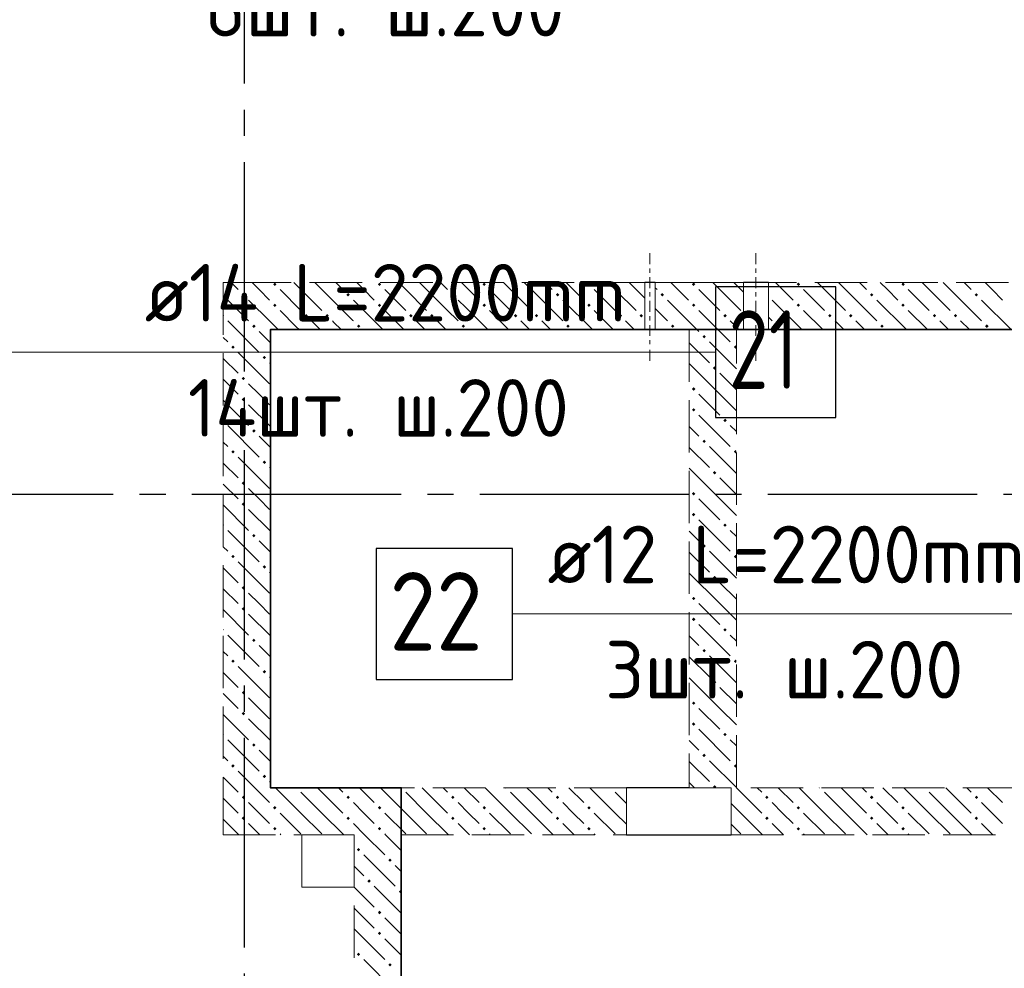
# Model space of a CAD drawing. Header units: millimetres. Extents: x 0 to 43617, y 0 to 59400.
# Tile 25 of 30: x 15466 to 19228, y 44440 to 48064. Entities that reach past the tile are written whole.
import ezdxf

# ---------------------------------------------------------------- set-up
doc = ezdxf.new("R2010")
doc.units = ezdxf.units.MM
doc.linetypes.add('______2', pattern=[270, 200, -70])
doc.linetypes.add('______5', pattern=[1100, 800, -100, 100, -100])
for name, color, linetype, lineweight in [('ДОП Верх по Х', 7, 'Continuous', 25), ('Макрос окна_ макрос двери', 7, 'Continuous', 18), ('Оси', 40, '______5', 18), ('Позиционная метка номер позиции', 7, 'Continuous', 13), ('Размерная выноска', 7, 'Continuous', 13)]:
    doc.layers.add(name, color=color, linetype=linetype, lineweight=lineweight)
doc.layers.add('ЖБ Перекрытие верхний уровень', color=7, linetype='Continuous', lineweight=25, true_color=0xe0e0ff)
doc.layers.add('ЖБ Стена верхний уровень', color=7, linetype='Continuous', lineweight=25, true_color=0x006e00)
doc.styles.add('ISOCPEUR', font='txt')

msp = doc.modelspace()

# ---------------------------------------------------------------- hatches: boundary and pattern name
at = {"layer": 'ЖБ Стена верхний уровень', "linetype": 'Continuous', "lineweight": 18, "transparency": 33554687}
for points in [[(16434.5, 47053.1), (16440.9, 47059.6), (16447.4, 47053.1), (16440.9, 47046.6)], [(16834.5, 47053.1), (16840.9, 47059.6), (16847.4, 47053.1), (16840.9, 47046.6)], [(17234.5, 47053.1), (17240.9, 47059.6), (17247.4, 47053.1), (17240.9, 47046.6)], [(17634.5, 47053.1), (17640.9, 47059.6), (17647.4, 47053.1), (17640.9, 47046.6)], [(18034.5, 47053.1), (18040.9, 47059.6), (18047.4, 47053.1), (18040.9, 47046.6)], [(18434.5, 47053.1), (18440.9, 47059.6), (18447.4, 47053.1), (18440.9, 47046.6)], [(18834.5, 47053.1), (18840.9, 47059.6), (18847.4, 47053.1), (18840.9, 47046.6)], [(16314.5, 47013.1), (16321, 47019.6), (16327.5, 47013.1), (16321, 47006.6)], [(16714.5, 47013.1), (16721, 47019.6), (16727.5, 47013.1), (16721, 47006.6)], [(17114.5, 47013.1), (17121, 47019.6), (17127.5, 47013.1), (17121, 47006.6)], [(17514.5, 47013.1), (17521, 47019.6), (17527.5, 47013.1), (17521, 47006.6)], [(17914.5, 47013.1), (17921, 47019.6), (17927.5, 47013.1), (17921, 47006.6)], [(18714.5, 47013.1), (18721, 47019.6), (18727.4, 47013.1), (18721, 47006.6)], [(19114.5, 47013.1), (19121, 47019.6), (19127.4, 47013.1), (19121, 47006.6)], [(18326.5, 47014.1), (18327.4, 47013.1), (18326.5, 47012.2)], [(16434.5, 46973.1), (16440.9, 46979.6), (16447.4, 46973.1), (16440.9, 46966.6)], [(16834.5, 46973.1), (16840.9, 46979.6), (16847.4, 46973.1), (16840.9, 46966.6)], [(17634.5, 46973.1), (17640.9, 46979.6), (17647.4, 46973.1), (17640.9, 46966.6)], [(18034.5, 46973.1), (18040.9, 46979.6), (18047.4, 46973.1), (18040.9, 46966.6)], [(18434.5, 46973.1), (18440.9, 46979.6), (18447.4, 46973.1), (18440.9, 46966.6)], [(18834.5, 46973.1), (18840.9, 46979.6), (18847.4, 46973.1), (18840.9, 46966.6)], [(16244, 46936.6), (16247.4, 46933.1), (16244, 46929.7)], [(16554.4, 46933.1), (16560.9, 46939.6), (16567.4, 46933.1), (16560.9, 46926.6)], [(16634.5, 46933.1), (16640.9, 46939.6), (16647.4, 46933.1), (16640.9, 46926.6)], [(16954.4, 46933.1), (16960.9, 46939.6), (16967.4, 46933.1), (16960.9, 46926.6)], [(17034.5, 46933.1), (17040.9, 46939.6), (17047.4, 46933.1), (17040.9, 46926.6)], [(17354.4, 46933.1), (17360.9, 46939.6), (17367.4, 46933.1), (17360.9, 46926.6)], [(17434.5, 46933.1), (17440.9, 46939.6), (17447.4, 46933.1), (17440.9, 46926.6)], [(17754.4, 46933.1), (17760.9, 46939.6), (17767.4, 46933.1), (17760.9, 46926.6)], [(17834.5, 46933.1), (17840.9, 46939.6), (17847.4, 46933.1), (17840.9, 46926.6)], [(18154.4, 46933.1), (18160.9, 46939.6), (18167.4, 46933.1), (18160.9, 46926.6)], [(18554.4, 46933.1), (18560.9, 46939.6), (18567.4, 46933.1), (18560.9, 46926.6)], [(18634.5, 46933.1), (18640.9, 46939.6), (18647.4, 46933.1), (18640.9, 46926.6)], [(18954.4, 46933.1), (18960.9, 46939.6), (18967.4, 46933.1), (18960.9, 46926.6)], [(19034.5, 46933.1), (19040.9, 46939.6), (19047.4, 46933.1), (19040.9, 46926.6)], [(16354.4, 46893.1), (16360.9, 46899.6), (16367.4, 46893.1), (16360.9, 46886.6)], [(16754.4, 46893.1), (16760.9, 46899.6), (16767.4, 46893.1), (16760.9, 46886.6)], [(17154.4, 46893.1), (17160.9, 46899.6), (17167.4, 46893.1), (17160.9, 46886.6)], [(17554.4, 46893.1), (17560.9, 46899.6), (17567.4, 46893.1), (17560.9, 46886.6)], [(17954.4, 46893.1), (17960.9, 46899.6), (17967.4, 46893.1), (17960.9, 46886.6)], [(18354.4, 46893.1), (18360.9, 46899.6), (18367.4, 46893.1), (18360.9, 46886.6)], [(18754.4, 46893.1), (18760.9, 46899.6), (18767.4, 46893.1), (18760.9, 46886.6)], [(19154.4, 46893.1), (19160.9, 46899.6), (19167.4, 46893.1), (19160.9, 46886.6)], [(18074.5, 46853.1), (18081, 46859.6), (18087.5, 46853.1), (18081, 46846.6)], [(16274.5, 46813.1), (16281, 46819.6), (16287.5, 46813.1), (16281, 46806.6)], [(18194.5, 46813.1), (18201, 46819.6), (18204, 46816.6), (18204, 46809.7), (18201, 46806.6)], [(16394.5, 46773.1), (16401, 46779.6), (16407.5, 46773.1), (16401, 46766.6)], [(18114.5, 46733.1), (18121, 46739.6), (18127.5, 46733.1), (18121, 46726.6)], [(16314.5, 46693.1), (16321, 46699.6), (16327.5, 46693.1), (16321, 46686.6)], [(18034.5, 46653.1), (18040.9, 46659.6), (18047.4, 46653.1), (18040.9, 46646.6)], [(16314.5, 46613.1), (16321, 46619.6), (16327.5, 46613.1), (16321, 46606.6)], [(18034.5, 46573.1), (18040.9, 46579.6), (18047.4, 46573.1), (18040.9, 46566.6)], [(16244, 46536.6), (16247.4, 46533.1), (16244, 46529.7)], [(18154.4, 46533.1), (18160.9, 46539.6), (18167.4, 46533.1), (18160.9, 46526.6)], [(16354.4, 46493.1), (16360.9, 46499.6), (16367.4, 46493.1), (16360.9, 46486.6)], [(18074.5, 46453.1), (18081, 46459.6), (18087.5, 46453.1), (18081, 46446.6)], [(16274.5, 46413.1), (16281, 46419.6), (16287.5, 46413.1), (16281, 46406.6)], [(18194.5, 46413.1), (18201, 46419.6), (18204, 46416.6), (18204, 46409.7), (18201, 46406.6)], [(16394.5, 46373.1), (16401, 46379.6), (16407.5, 46373.1), (16401, 46366.6)], [(18114.5, 46333.1), (18121, 46339.6), (18127.5, 46333.1), (18121, 46326.6)], [(16314.5, 46293.1), (16321, 46299.6), (16327.5, 46293.1), (16321, 46286.6)], [(18034.5, 46253.1), (18040.9, 46259.6), (18047.4, 46253.1), (18040.9, 46246.6)], [(16314.5, 46213.1), (16321, 46219.6), (16327.5, 46213.1), (16321, 46206.6)], [(18034.5, 46173.1), (18040.9, 46179.6), (18047.4, 46173.1), (18040.9, 46166.6)], [(16244, 46136.6), (16247.4, 46133.1), (16244, 46129.7)], [(18154.4, 46133.1), (18160.9, 46139.6), (18167.4, 46133.1), (18160.9, 46126.6)], [(16354.4, 46093.1), (16360.9, 46099.6), (16367.4, 46093.1), (16360.9, 46086.6)], [(18074.5, 46053.1), (18081, 46059.6), (18087.5, 46053.1), (18081, 46046.6)], [(16274.5, 46013.1), (16281, 46019.6), (16287.5, 46013.1), (16281, 46006.6)], [(18194.5, 46013.1), (18201, 46019.6), (18204, 46016.6), (18204, 46009.7), (18201, 46006.6)], [(16394.5, 45973.1), (16401, 45979.6), (16407.5, 45973.1), (16401, 45966.6)], [(18114.5, 45933.1), (18121, 45939.6), (18127.5, 45933.1), (18121, 45926.6)], [(16314.5, 45893.1), (16321, 45899.6), (16327.5, 45893.1), (16321, 45886.6)], [(18034.5, 45853.1), (18040.9, 45859.6), (18047.4, 45853.1), (18040.9, 45846.6)], [(16314.5, 45813.1), (16321, 45819.6), (16327.5, 45813.1), (16321, 45806.6)], [(18034.5, 45773.1), (18040.9, 45779.6), (18047.4, 45773.1), (18040.9, 45766.6)], [(18154.4, 45733.1), (18160.9, 45739.6), (18167.4, 45733.1), (18160.9, 45726.6)], [(16244, 45736.6), (16247.4, 45733.1), (16244, 45729.7)], [(16354.4, 45693.1), (16360.9, 45699.6), (16367.4, 45693.1), (16360.9, 45686.6)], [(18074.5, 45653.1), (18081, 45659.6), (18087.5, 45653.1), (18081, 45646.6)], [(16274.5, 45613.1), (16281, 45619.6), (16287.5, 45613.1), (16281, 45606.6)], [(18194.5, 45613.1), (18201, 45619.6), (18204, 45616.6), (18204, 45609.7), (18201, 45606.6)], [(16394.5, 45573.1), (16401, 45579.6), (16407.5, 45573.1), (16401, 45566.6)], [(18114.5, 45533.1), (18121, 45539.6), (18127.5, 45533.1), (18121, 45526.6)], [(16314.5, 45493.1), (16321, 45499.6), (16327.5, 45493.1), (16321, 45486.6)], [(18034.5, 45453.1), (18040.9, 45459.6), (18047.4, 45453.1), (18040.9, 45446.6)], [(16314.5, 45413.1), (16321, 45419.6), (16327.5, 45413.1), (16321, 45406.6)], [(18034.5, 45373.1), (18040.9, 45379.6), (18047.4, 45373.1), (18040.9, 45366.6)], [(16244, 45336.6), (16247.4, 45333.1), (16244, 45329.7)], [(18154.4, 45333.1), (18160.9, 45339.6), (18167.4, 45333.1), (18160.9, 45326.6)], [(16354.4, 45293.1), (16360.9, 45299.6), (16367.4, 45293.1), (16360.9, 45286.6)], [(18074.5, 45253.1), (18081, 45259.6), (18087.5, 45253.1), (18081, 45246.6)], [(16274.5, 45213.1), (16281, 45219.6), (16287.5, 45213.1), (16281, 45206.6)], [(18194.5, 45213.1), (18201, 45219.6), (18204, 45216.6), (18204, 45209.7), (18201, 45206.6)], [(16394.5, 45173.1), (16401, 45179.6), (16407.5, 45173.1), (16401, 45166.6)], [(18114.5, 45133.1), (18121, 45139.6), (18127.5, 45133.1), (18124.3, 45130), (18117.6, 45130)], [(16314.5, 45093.1), (16321, 45099.6), (16327.5, 45093.1), (16321, 45086.6)], [(16524.3, 45130), (16521, 45126.6), (16517.6, 45130)], [(16714.5, 45093.1), (16721, 45099.6), (16727.5, 45093.1), (16721, 45086.6)], [(16924.3, 45130), (16921, 45126.6), (16917.6, 45130)], [(17114.5, 45093.1), (17121, 45099.6), (17127.5, 45093.1), (17121, 45086.6)], [(17324.3, 45130), (17321, 45126.6), (17317.6, 45130)], [(17514.5, 45093.1), (17521, 45099.6), (17527.5, 45093.1), (17521, 45086.6)], [(17724.3, 45130), (17721, 45126.6), (17717.6, 45130)], [(18314.5, 45093.1), (18321, 45099.6), (18327.4, 45093.1), (18321, 45086.6)], [(18524.3, 45130), (18521, 45126.6), (18517.6, 45130)], [(18714.5, 45093.1), (18721, 45099.6), (18727.4, 45093.1), (18721, 45086.6)], [(18924.3, 45130), (18921, 45126.6), (18917.6, 45130)], [(19114.5, 45093.1), (19121, 45099.6), (19127.4, 45093.1), (19121, 45086.6)], [(16434.5, 45053.1), (16440.9, 45059.6), (16447.4, 45053.1), (16440.9, 45046.6)], [(16834.5, 45053.1), (16840.9, 45059.6), (16847.4, 45053.1), (16840.9, 45046.6)], [(17234.5, 45053.1), (17240.9, 45059.6), (17247.4, 45053.1), (17240.9, 45046.6)], [(17634.5, 45053.1), (17640.9, 45059.6), (17647.4, 45053.1), (17640.9, 45046.6)], [(18434.5, 45053.1), (18440.9, 45059.6), (18447.4, 45053.1), (18440.9, 45046.6)], [(18834.5, 45053.1), (18840.9, 45059.6), (18847.4, 45053.1), (18840.9, 45046.6)], [(16314.5, 45013.1), (16321, 45019.6), (16327.5, 45013.1), (16321, 45006.6)], [(16714.5, 45013.1), (16721, 45019.6), (16727.5, 45013.1), (16721, 45006.6)], [(17114.5, 45013.1), (17121, 45019.6), (17127.5, 45013.1), (17121, 45006.6)], [(17514.5, 45013.1), (17521, 45019.6), (17527.5, 45013.1), (17521, 45006.6)], [(18314.5, 45013.1), (18321, 45019.6), (18327.4, 45013.1), (18321, 45006.6)], [(18714.5, 45013.1), (18721, 45019.6), (18727.4, 45013.1), (18721, 45006.6)], [(19114.5, 45013.1), (19121, 45019.6), (19127.4, 45013.1), (19121, 45006.6)], [(16434.5, 44973.1), (16440.9, 44979.6), (16447.4, 44973.1), (16440.9, 44966.6)], [(16834.5, 44973.1), (16840.9, 44979.6), (16847.4, 44973.1), (16840.9, 44966.6)], [(17234.5, 44973.1), (17240.9, 44979.6), (17247.4, 44973.1), (17240.9, 44966.6)], [(17634.5, 44973.1), (17640.9, 44979.6), (17647.4, 44973.1), (17640.9, 44966.6)], [(18434.5, 44973.1), (18440.9, 44979.6), (18447.4, 44973.1), (18440.9, 44966.6)], [(18834.5, 44973.1), (18840.9, 44979.6), (18847.4, 44973.1), (18840.9, 44966.6)], [(16754.4, 44893.1), (16760.9, 44899.6), (16767.4, 44893.1), (16760.9, 44886.6)], [(16874.5, 44853.1), (16881, 44859.6), (16887.5, 44853.1), (16881, 44846.6)], [(16794.5, 44773.1), (16801, 44779.6), (16807.5, 44773.1), (16801, 44766.6)], [(16914.5, 44733.1), (16921, 44739.6), (16924, 44736.6), (16924, 44729.7), (16921, 44726.6)], [(16834.5, 44653.1), (16840.9, 44659.6), (16847.4, 44653.1), (16840.9, 44646.6)], [(16834.5, 44573.1), (16840.9, 44579.6), (16847.4, 44573.1), (16840.9, 44566.6)], [(16754.4, 44493.1), (16760.9, 44499.6), (16767.4, 44493.1), (16760.9, 44486.6)], [(16874.5, 44453.1), (16881, 44459.6), (16887.5, 44453.1), (16881, 44446.6)]]:
    msp.add_hatch(color=7, dxfattribs=at).paths.add_polyline_path(points, flags=16)
h = msp.add_hatch(color=7, dxfattribs=at)
h.paths.add_polyline_path([(17246.9, 46972.6), (17236.2, 46971.4), (17240.9, 46966.6)])
h.paths.add_polyline_path([(17234.5, 46973.1), (17240.9, 46979.6), (17247.4, 46973.1), (17246.9, 46972.6), (17236.2, 46971.4)], flags=16)

# ---------------------------------------------------------------- linework, layer by layer
at = {"layer": 'ДОП Верх по Х', "color": 7, "linetype": 'Continuous', "lineweight": 13, "transparency": 33554687}
for p, q in [((15924, 46793.6), (18032, 46793.6)), ((17462.7, 45793.6), (19548.7, 45793.6))]:
    msp.add_line(p, q, dxfattribs=at)
at = {"layer": 'ДОП Верх по Х', "color": 7, "linetype": 'Continuous', "lineweight": 25, "transparency": 33554687}
for points in [[(18124, 46543.6), (18584, 46543.6), (18584, 47043.6), (18124, 47043.6), (18124, 46543.6)], [(16828.7, 45543.6), (17348.7, 45543.6), (17348.7, 46043.6), (16828.7, 46043.6), (16828.7, 45543.6)]]:
    msp.add_lwpolyline(points, dxfattribs=at)
at = {"layer": 'ЖБ Перекрытие верхний уровень', "color": 7, "linetype": 'Continuous', "lineweight": 18, "transparency": 33554687}
for p, q in [((20864, 46880), (16424, 46880)), ((16424, 46880), (16424, 45130)), ((16424, 45130), (16924, 45130)), ((16924, 45130), (16924, 44950)), ((16744, 44950), (16544, 44950)), ((16544, 44950), (16544, 44750)), ((16744, 44750), (16744, 44950)), ((16924, 44950), (16924, 43755)), ((16544, 44750), (16744, 44750))]:
    msp.add_line(p, q, dxfattribs=at)
at = {"layer": 'ЖБ Стена верхний уровень', "color": 251, "linetype": '______2', "lineweight": 13, "true_color": 0x656565, "transparency": 33554687}
for p, q in [((16424, 47060), (16244, 47060)), ((16244, 47060), (16244, 45130)), ((17854, 47060), (16424, 47060)), ((17854, 47060), (17854, 46880)), ((17854, 47060), (17854, 46880)), ((17894, 46880), (17894, 47060)), ((17894, 46880), (17894, 47060)), ((18024, 47060), (17894, 47060)), ((18204, 47060), (18024, 47060)), ((18231.5, 47060), (18204, 47060)), ((18231.5, 47060), (18231.5, 46880)), ((18326.5, 46880), (18326.5, 47060)), ((20864, 47060), (18326.5, 47060)), ((16424, 46880), (17854, 46880)), ((16424, 45130), (16424, 46880)), ((17894, 46880), (18024, 46880)), ((18024, 46880), (18024, 45130)), ((18204, 46880), (18231.5, 46880)), ((18204, 45130), (18204, 46880)), ((18326.5, 46880), (20864, 46880)), ((16244, 45130), (16244, 44950)), ((17784, 45130), (16424, 45130)), ((17784, 45130), (17784, 44950)), ((18024, 45130), (18184, 45130)), ((18184, 44950), (18184, 45130)), ((20619, 45130), (18204, 45130)), ((16244, 44950), (16744, 44950)), ((16744, 44950), (16744, 42420)), ((16924, 43855), (16924, 44950)), ((16924, 44950), (17784, 44950)), ((18184, 44950), (20619, 44950))]:
    msp.add_line(p, q, dxfattribs=at)
at = {"layer": 'ЖБ Стена верхний уровень', "color": 9, "linetype": 'Continuous', "lineweight": 18, "true_color": 0xc7c7c7, "transparency": 33554687}
for p, q in [((16274.1, 47060), (16301, 47033.1)), ((16381, 47033.1), (16354.1, 47060)), ((16540.9, 47033.1), (16514.1, 47060)), ((16594.1, 47060), (16621, 47033.1)), ((16674.1, 47060), (16701, 47033.1)), ((16781, 47033.1), (16754.1, 47060)), ((16940.9, 47033.1), (16914.1, 47060)), ((16994.1, 47060), (17021, 47033.1)), ((17074.1, 47060), (17101, 47033.1)), ((17181, 47033.1), (17154.1, 47060)), ((17340.9, 47033.1), (17314.1, 47060)), ((17394.1, 47060), (17421, 47033.1)), ((17474.1, 47060), (17501, 47033.1)), ((17581, 47033.1), (17554.1, 47060)), ((17740.9, 47033.1), (17714.1, 47060)), ((18140.9, 47033.1), (18114.1, 47060)), ((18194.1, 47060), (18204, 47050.1)), ((18381, 47033.1), (18354.1, 47060)), ((18540.9, 47033.1), (18514.1, 47060)), ((18594.1, 47060), (18621, 47033.1)), ((18674.1, 47060), (18701, 47033.1)), ((18781, 47033.1), (18754.1, 47060)), ((18940.9, 47033.1), (18914.1, 47060)), ((18994.1, 47060), (19021, 47033.1)), ((19074.1, 47060), (19101, 47033.1)), ((19181, 47033.1), (19154.1, 47060)), ((16421, 46993.1), (16381, 47033.1)), ((16460.9, 47033.1), (16540.9, 46953.1)), ((16540.9, 47033.1), (16621, 46953.1)), ((16821, 46993.1), (16781, 47033.1)), ((16860.9, 47033.1), (16940.9, 46953.1)), ((16940.9, 47033.1), (17021, 46953.1)), ((17221, 46993.1), (17181, 47033.1)), ((17821, 47033.1), (17854, 47000.1)), ((17894, 47040.1), (17901, 47033.1)), ((18021, 46993.1), (17981, 47033.1)), ((18060.9, 47033.1), (18140.9, 46953.1)), ((18140.9, 47033.1), (18204, 46970.1)), ((18204, 47050.1), (18221, 47033.1)), ((18221, 47033.1), (18231.5, 47022.6)), ((18421, 46993.1), (18381, 47033.1)), ((18460.9, 47033.1), (18540.9, 46953.1)), ((18540.9, 47033.1), (18621, 46953.1)), ((18621, 47033.1), (18740.9, 46913.1)), ((18821, 46993.1), (18781, 47033.1)), ((18860.9, 47033.1), (18940.9, 46953.1)), ((18940.9, 47033.1), (19021, 46953.1)), ((19021, 47033.1), (19140.9, 46913.1)), ((19221, 46993.1), (19181, 47033.1)), ((16244, 47010.1), (16340.9, 46913.1)), ((16340.9, 46993.1), (16424, 46910.1)), ((17540.9, 46993.1), (17654.1, 46880)), ((17940.9, 46993.1), (18024, 46910.1)), ((18340.9, 46993.1), (18454.1, 46880)), ((18740.9, 46993.1), (18854.1, 46880)), ((19140.9, 46993.1), (19254.1, 46880)), ((17260.9, 46953.1), (17334.1, 46880)), ((17660.9, 46953.1), (17734.1, 46880)), ((17894, 46960.1), (17940.9, 46913.1)), ((18060.9, 46953.1), (18181, 46833.1)), ((18204, 46970.1), (18221, 46953.1)), ((18460.9, 46953.1), (18534.1, 46880)), ((18860.9, 46953.1), (18934.1, 46880)), ((16260.9, 46913.1), (16381, 46793.1)), ((17014.1, 46880), (16981, 46913.1)), ((17060.9, 46913.1), (17094.1, 46880)), ((17414.1, 46880), (17381, 46913.1)), ((17460.9, 46913.1), (17494.1, 46880)), ((17814.1, 46880), (17781, 46913.1)), ((18024, 46910.1), (18060.9, 46873.1)), ((18204, 46890.1), (18181, 46913.1)), ((18326.5, 46927.6), (18340.9, 46913.1)), ((18614.1, 46880), (18581, 46913.1)), ((18660.9, 46913.1), (18694.1, 46880)), ((19014.1, 46880), (18981, 46913.1)), ((19060.9, 46913.1), (19094.1, 46880)), ((16381, 46873.1), (16424, 46830.1)), ((17894, 46880.1), (17894.1, 46880)), ((16260.9, 46833.1), (16244, 46850.1)), ((18024, 46830.1), (18101, 46753.1)), ((18204, 46730.1), (18101, 46833.1)), ((16301, 46793.1), (16421, 46673.1)), ((16244, 46770.1), (16301, 46713.1)), ((16424, 46750.1), (16421, 46753.1)), ((18140.9, 46633.1), (18024, 46750.1)), ((16244, 46690.1), (16301, 46633.1)), ((18140.9, 46713.1), (18204, 46650.1)), ((16381, 46633.1), (16340.9, 46673.1)), ((16244, 46610.1), (16340.9, 46513.1)), ((16421, 46593.1), (16381, 46633.1)), ((18060.9, 46633.1), (18140.9, 46553.1)), ((18140.9, 46633.1), (18204, 46570.1)), ((16340.9, 46593.1), (16424, 46510.1)), ((18060.9, 46553.1), (18181, 46433.1)), ((16260.9, 46513.1), (16381, 46393.1)), ((18024, 46510.1), (18060.9, 46473.1)), ((18204, 46490.1), (18181, 46513.1)), ((16381, 46473.1), (16424, 46430.1)), ((16260.9, 46433.1), (16244, 46450.1)), ((18024, 46430.1), (18101, 46353.1)), ((18204, 46330.1), (18101, 46433.1)), ((16301, 46393.1), (16421, 46273.1)), ((16244, 46370.1), (16301, 46313.1)), ((16424, 46350.1), (16421, 46353.1)), ((18140.9, 46233.1), (18024, 46350.1)), ((18140.9, 46313.1), (18204, 46250.1)), ((16244, 46290.1), (16301, 46233.1)), ((16381, 46233.1), (16340.9, 46273.1)), ((16421, 46193.1), (16381, 46233.1)), ((18060.9, 46233.1), (18140.9, 46153.1)), ((18140.9, 46233.1), (18204, 46170.1)), ((16244, 46210.1), (16340.9, 46113.1)), ((16340.9, 46193.1), (16424, 46110.1)), ((18060.9, 46153.1), (18181, 46033.1)), ((16260.9, 46113.1), (16381, 45993.1)), ((18024, 46110.1), (18060.9, 46073.1)), ((18204, 46090.1), (18181, 46113.1)), ((16260.9, 46033.1), (16244, 46050.1)), ((16381, 46073.1), (16424, 46030.1)), ((18024, 46030.1), (18101, 45953.1)), ((18204, 45930.1), (18101, 46033.1)), ((16244, 45970.1), (16301, 45913.1)), ((16301, 45993.1), (16421, 45873.1)), ((16424, 45950.1), (16421, 45953.1)), ((18140.9, 45833.1), (18024, 45950.1)), ((16244, 45890.1), (16301, 45833.1)), ((18140.9, 45913.1), (18204, 45850.1)), ((16381, 45833.1), (16340.9, 45873.1)), ((16421, 45793.1), (16381, 45833.1)), ((18060.9, 45833.1), (18140.9, 45753.1)), ((18140.9, 45833.1), (18204, 45770.1)), ((16244, 45810.1), (16340.9, 45713.1)), ((16340.9, 45793.1), (16424, 45710.1)), ((18060.9, 45753.1), (18181, 45633.1)), ((16260.9, 45713.1), (16381, 45593.1)), ((18024, 45710.1), (18060.9, 45673.1)), ((18204, 45690.1), (18181, 45713.1)), ((16381, 45673.1), (16424, 45630.1)), ((16260.9, 45633.1), (16244, 45650.1)), ((18024, 45630.1), (18101, 45553.1)), ((18204, 45530.1), (18101, 45633.1)), ((16301, 45593.1), (16421, 45473.1)), ((16244, 45570.1), (16301, 45513.1)), ((16424, 45550.1), (16421, 45553.1)), ((18140.9, 45433.1), (18024, 45550.1)), ((18140.9, 45513.1), (18204, 45450.1)), ((16244, 45490.1), (16301, 45433.1)), ((16381, 45433.1), (16340.9, 45473.1)), ((16244, 45410.1), (16340.9, 45313.1)), ((16421, 45393.1), (16381, 45433.1)), ((18060.9, 45433.1), (18140.9, 45353.1)), ((18140.9, 45433.1), (18204, 45370.1)), ((16340.9, 45393.1), (16424, 45310.1)), ((18060.9, 45353.1), (18181, 45233.1)), ((16260.9, 45313.1), (16381, 45193.1)), ((18024, 45310.1), (18060.9, 45273.1)), ((18204, 45290.1), (18181, 45313.1)), ((16260.9, 45233.1), (16244, 45250.1)), ((16381, 45273.1), (16424, 45230.1)), ((18024, 45230.1), (18101, 45153.1)), ((18204, 45130.1), (18101, 45233.1)), ((16301, 45193.1), (16364.1, 45130)), ((16244, 45170.1), (16284.1, 45130)), ((16424, 45150.1), (16421, 45153.1)), ((18044.1, 45130), (18024, 45150.1)), ((16284.1, 45130), (16301, 45113.1)), ((16364.1, 45130), (16421, 45073.1)), ((16540.9, 45033.1), (16444.1, 45130)), ((16540.9, 45113.1), (16621, 45033.1)), ((16621, 45113.1), (16604.1, 45130)), ((16621, 45113.1), (16701, 45033.1)), ((16684.1, 45130), (16701, 45113.1)), ((16764.1, 45130), (16821, 45073.1)), ((16940.9, 45033.1), (16844.1, 45130)), ((16940.9, 45113.1), (17021, 45033.1)), ((17021, 45113.1), (17004.1, 45130)), ((17021, 45113.1), (17101, 45033.1)), ((17084.1, 45130), (17101, 45113.1)), ((17164.1, 45130), (17221, 45073.1)), ((17340.9, 45033.1), (17244.1, 45130)), ((17340.9, 45113.1), (17421, 45033.1)), ((17421, 45113.1), (17404.1, 45130)), ((17421, 45113.1), (17501, 45033.1)), ((17484.1, 45130), (17501, 45113.1)), ((17564.1, 45130), (17621, 45073.1)), ((17740.9, 45033.1), (17644.1, 45130)), ((17740.9, 45113.1), (17784, 45070.1)), ((18221, 45113.1), (18204.1, 45130)), ((18221, 45113.1), (18301, 45033.1)), ((18284.1, 45130), (18301, 45113.1)), ((18364.1, 45130), (18421, 45073.1)), ((18540.9, 45033.1), (18444.1, 45130)), ((18540.9, 45113.1), (18621, 45033.1)), ((18621, 45113.1), (18604.1, 45130)), ((18621, 45113.1), (18701, 45033.1)), ((18684.1, 45130), (18701, 45113.1)), ((18764.1, 45130), (18821, 45073.1)), ((18940.9, 45033.1), (18844.1, 45130)), ((18940.9, 45113.1), (19021, 45033.1)), ((19021, 45113.1), (19004.1, 45130)), ((19021, 45113.1), (19101, 45033.1)), ((19084.1, 45130), (19101, 45113.1)), ((19164.1, 45130), (19221, 45073.1)), ((16244, 45090.1), (16301, 45033.1)), ((16381, 45033.1), (16340.9, 45073.1)), ((16781, 45033.1), (16740.9, 45073.1)), ((17181, 45033.1), (17140.9, 45073.1)), ((17581, 45033.1), (17540.9, 45073.1)), ((18184, 45070.1), (18221, 45033.1)), ((18381, 45033.1), (18340.9, 45073.1)), ((18781, 45033.1), (18740.9, 45073.1)), ((19181, 45033.1), (19140.9, 45073.1)), ((16421, 44993.1), (16381, 45033.1)), ((16460.9, 45033.1), (16540.9, 44953.1)), ((16540.9, 45033.1), (16621, 44953.1)), ((16621, 45033.1), (16704.1, 44950)), ((16821, 44993.1), (16781, 45033.1)), ((16860.9, 45033.1), (16940.9, 44953.1)), ((16940.9, 45033.1), (17021, 44953.1)), ((17021, 45033.1), (17104.1, 44950)), ((17221, 44993.1), (17181, 45033.1)), ((17260.9, 45033.1), (17340.9, 44953.1)), ((17340.9, 45033.1), (17421, 44953.1)), ((17421, 45033.1), (17504.1, 44950)), ((17621, 44993.1), (17581, 45033.1)), ((17660.9, 45033.1), (17740.9, 44953.1)), ((17740.9, 45033.1), (17784, 44990.1)), ((18221, 45033.1), (18304.1, 44950)), ((18421, 44993.1), (18381, 45033.1)), ((18460.9, 45033.1), (18540.9, 44953.1)), ((18540.9, 45033.1), (18621, 44953.1)), ((18621, 45033.1), (18704.1, 44950)), ((18821, 44993.1), (18781, 45033.1)), ((18860.9, 45033.1), (18940.9, 44953.1)), ((18940.9, 45033.1), (19021, 44953.1)), ((19021, 45033.1), (19104.1, 44950)), ((19221, 44993.1), (19181, 45033.1)), ((16244, 45010.1), (16304.1, 44950)), ((16340.9, 44993.1), (16384.1, 44950)), ((16740.9, 44993.1), (16784.1, 44950)), ((17140.9, 44993.1), (17184.1, 44950)), ((17540.9, 44993.1), (17584.1, 44950)), ((18184, 44990.1), (18221, 44953.1)), ((18340.9, 44993.1), (18384.1, 44950)), ((18740.9, 44993.1), (18784.1, 44950)), ((19140.9, 44993.1), (19184.1, 44950)), ((16460.9, 44953.1), (16464.1, 44950)), ((16784.1, 44950), (16860.9, 44873.1)), ((16860.9, 44953.1), (16864.1, 44950)), ((16864.1, 44950), (16924, 44890.1)), ((17260.9, 44953.1), (17264.1, 44950)), ((17660.9, 44953.1), (17664.1, 44950)), ((18460.9, 44953.1), (18464.1, 44950)), ((18860.9, 44953.1), (18864.1, 44950)), ((16781, 44873.1), (16901, 44753.1)), ((16744, 44830.1), (16781, 44793.1)), ((16924, 44810.1), (16901, 44833.1)), ((16744, 44750.1), (16821, 44673.1)), ((16924, 44650.1), (16821, 44753.1)), ((16781, 44633.1), (16744, 44670.1)), ((16821, 44593.1), (16781, 44633.1)), ((16860.9, 44633.1), (16924, 44570.1)), ((16744, 44590.1), (16860.9, 44473.1)), ((16860.9, 44553.1), (16924, 44490.1)), ((16781, 44473.1), (16901, 44353.1))]:
    msp.add_line(p, q, dxfattribs=at)
at = {"layer": 'ЖБ Стена верхний уровень', "color": 251, "linetype": '______2', "lineweight": 13, "true_color": 0x656565, "transparency": 33554687}
for points in [[(17874, 47129.8), (17874, 47171.6), (17874, 47129.8)], [(17874, 47129.8), (17874, 47171.6), (17874, 47129.8)], [(18279, 47129.8), (18279, 47171.6), (18279, 47129.8)], [(17874, 47113.2), (17874, 47097), (17874, 47113.2)], [(17874, 47113.2), (17874, 47097), (17874, 47113.2)], [(18279, 47113.2), (18279, 47097), (18279, 47113.2)], [(17874, 47038), (17874, 47079.8), (17874, 47038)], [(17874, 47038), (17874, 47079.8), (17874, 47038)], [(18279, 47038), (18279, 47079.8), (18279, 47038)], [(17874, 47022.5), (17874, 47006.2), (17874, 47022.5)], [(17874, 47022.5), (17874, 47006.2), (17874, 47022.5)], [(18279, 47022.5), (18279, 47006.2), (18279, 47022.5)], [(17874, 46947.5), (17874, 46989.3), (17874, 46947.5)], [(17874, 46947.5), (17874, 46989.3), (17874, 46947.5)], [(18279, 46947.5), (18279, 46989.3), (18279, 46947.5)], [(17874, 46931), (17874, 46914.7), (17874, 46931)], [(17874, 46931), (17874, 46914.7), (17874, 46931)], [(18279, 46931), (18279, 46914.7), (18279, 46931)], [(17874, 46855.7), (17874, 46897.5), (17874, 46855.7)], [(17874, 46855.7), (17874, 46897.5), (17874, 46855.7)], [(18279, 46855.7), (18279, 46897.5), (18279, 46855.7)], [(17874, 46840.2), (17874, 46823.9), (17874, 46840.2)], [(17874, 46840.2), (17874, 46823.9), (17874, 46840.2)], [(18279, 46840.2), (18279, 46823.9), (18279, 46840.2)], [(17874, 46761.2), (17874, 46803), (17874, 46761.2)], [(17874, 46761.2), (17874, 46803), (17874, 46761.2)], [(18279, 46761.2), (18279, 46803), (18279, 46761.2)]]:
    msp.add_lwpolyline(points, dxfattribs=at)
at = {"layer": 'ЖБ Стена верхний уровень', "color": 9, "linetype": 'Continuous', "lineweight": 18, "true_color": 0xc7c7c7, "transparency": 33554687}
for points in [[(17794.1, 47060), (17817.3, 47036.7), (17817.3, 47036.7), (17821, 47033.1)], [(17981, 47033.1), (17961.2, 47052.9), (17961.2, 47052.9), (17954.1, 47060)], [(16621, 47033.1), (16738.7, 46915.4), (16738.7, 46915.4), (16740.9, 46913.1)], [(17021, 47033.1), (17098.2, 46955.9), (17098.2, 46955.9), (17140.9, 46913.1)], [(17260.9, 47033.1), (17314, 46980.1), (17314, 46980.1), (17340.9, 46953.1)], [(17340.9, 47033.1), (17385.9, 46988.2), (17385.9, 46988.2), (17421, 46953.1)], [(17421, 47033.1), (17457.8, 46996.3), (17457.8, 46996.3), (17540.9, 46913.1)], [(17621, 46993.1), (17601.6, 47012.5), (17601.6, 47012.5), (17581, 47033.1)], [(17660.9, 47033.1), (17673.5, 47020.6), (17673.5, 47020.6), (17740.9, 46953.1)], [(17740.9, 47033.1), (17745.4, 47028.7), (17745.4, 47028.7), (17821, 46953.1)], [(16740.9, 46993.1), (16810.6, 46923.5), (16810.6, 46923.5), (16854.1, 46880)], [(17140.9, 46993.1), (17170.1, 46963.9), (17170.1, 46963.9), (17254.1, 46880)], [(16460.9, 46953.1), (16522.9, 46891.1), (16522.9, 46891.1), (16534.1, 46880)], [(16860.9, 46953.1), (16882.5, 46931.6), (16882.5, 46931.6), (16934.1, 46880)], [(16424, 46910.1), (16451, 46883), (16451, 46883), (16454.1, 46880)], [(16614.1, 46880), (16594.9, 46899.2), (16594.9, 46899.2), (16581, 46913.1)], [(16660.9, 46913.1), (16666.8, 46907.3), (16666.8, 46907.3), (16694.1, 46880)], [(18214.1, 46880), (18214.1, 46880), (18204, 46890.1)]]:
    msp.add_lwpolyline(points, dxfattribs=at)
at = {"layer": 'Макрос окна_ макрос двери', "color": 7, "linetype": 'Continuous', "lineweight": -3, "transparency": 33554687}
for p, q in [((17894, 47060), (17854, 47060)), ((17894, 47060), (17854, 47060)), ((18326.5, 47060), (18231.5, 47060)), ((18299, 47060), (18259, 47060)), ((17854, 46880), (17894, 46880)), ((17854, 46880), (17894, 46880)), ((18231.5, 46880), (18259, 46880)), ((18259, 46880), (18299, 46880)), ((18259, 46880), (18326.5, 46880)), ((18024, 45130), (17784, 45130)), ((17784, 44950), (18184, 44950))]:
    msp.add_line(p, q, dxfattribs=at)
at = {"layer": 'Оси', "color": 8, "linetype": '______5', "lineweight": -3, "transparency": 33554687}
for p, q in [((16324, 57420), (16324, 7100)), ((26824, 46250), (3600, 46250))]:
    msp.add_line(p, q, dxfattribs=at)
at = {"layer": 'Позиционная метка номер позиции', "color": 7, "linetype": 'Continuous', "lineweight": 13, "transparency": 33554687}
for points in [[(21164, 46880), (20756.7, 46472.7), (20756.7, 45793.6), (17348.7, 45793.6)], [(13724, 46414.6), (14103, 46793.6), (18124, 46793.6)]]:
    msp.add_lwpolyline(points, dxfattribs=at)
at = {"layer": 'Размерная выноска', "color": 7, "linetype": 'Continuous', "lineweight": 35, "transparency": 33554687}
msp.add_lwpolyline([(16924, 42420), (20969, 42420), (20969, 44950), (20864, 44950), (20864, 46880), (16424, 46880), (16424, 45130), (16924, 45130), (16924, 42420)], dxfattribs=at)

# ---------------------------------------------------------------- texts
at = {"layer": 'ДОП Верх по Х', "color": 7, "linetype": 'Continuous', "lineweight": 13, "transparency": 33554687, "attachment_point": 7, "style": 'ISOCPEUR'}
for s, insert, char_height, width in [('\\W0.97;6шт. ш.200 ', (16175, 48000.3), 220, 1712.324), ('\\W0.96;ø14 L=2200mm ', (15944, 46910.9), 220, 2172.611), ('\\W0.75;21', (18174, 46653.6), 300, 472.289), ('\\W0.95;14шт. ш.200 ', (16109, 46470.9), 220, 1842.007), ('\\W0.96;ø12 L=2200mm ', (17482.7, 45910.9), 220, 2150.516), ('\\W0.87;22', (16878.7, 45653.6), 300, 550.803), ('\\W0.97;3шт. ш.200 ', (17702.7, 45470.9), 220, 1712.331)]:
    msp.add_mtext(s, dxfattribs=dict(at, insert=insert, char_height=char_height, width=width))

doc.saveas('drawing.dxf')
